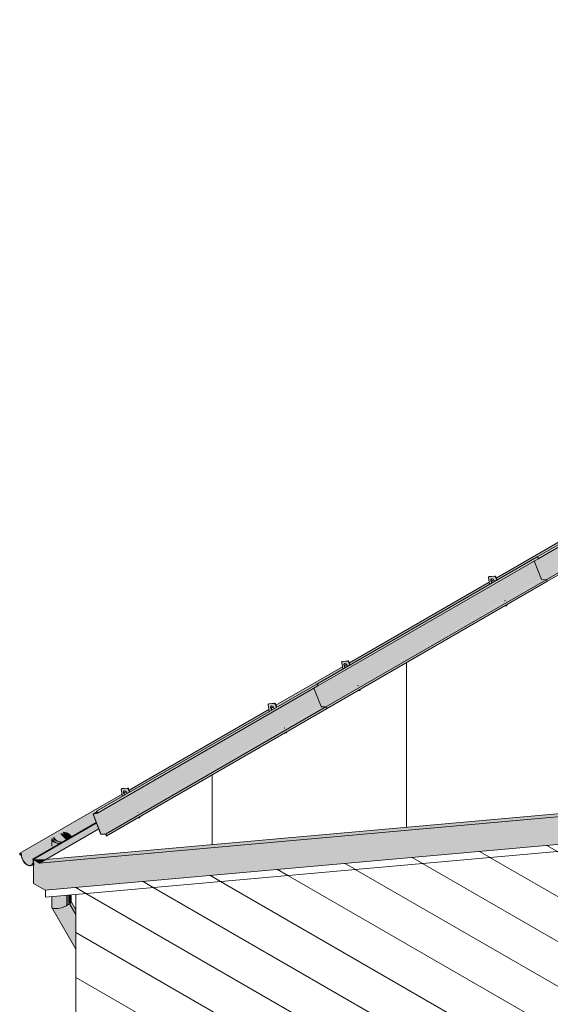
# Model space of a CAD drawing. Header units: centimetres. Extents: x 63249 to 70946, y -123 to 53714.
# Tile 24 of 58: x 69456 to 69763, y 53142 to 53711. Entities that reach past the tile are written whole.
import ezdxf

# ---------------------------------------------------------------- set-up
doc = ezdxf.new("R2010")
doc.units = ezdxf.units.CM
for name, color, linetype, lineweight in [('A-GENM', 7, 'Continuous', 5), ('A-ROOF', 7, 'Continuous', 5), ('A-ROOF-OTLN', 7, 'Continuous', 5), ('A-ROOF-PATT', 7, 'Continuous', 5), ('A-WALL', 7, 'Continuous', 5), ('A-WALL-PATT', 7, 'Continuous', 5), ('P-PIPE', 7, 'Continuous', 5)]:
    doc.layers.add(name, color=color, linetype=linetype, lineweight=lineweight)

# ---------------------------------------------------------------- blocks, each defined once
blk = doc.blocks.new('ARu Rura spustowa okrągła ___FK_04_0 - Na ziemię _φ10_-9220802-_3D_ Kopia 1 Kopia 1')
at = {"layer": 'P-PIPE', "true_color": 0x383e42}
h = blk.add_hatch(color=250, dxfattribs=at)
h.paths.add_polyline_path([(-2094.64, 53235.85), (-2094.6, 53235.96), (-2096.42, 53236.21), (-2097.08, 53236.4), (-2098.07, 53236.88), (-2098.86, 53237.58), (-2099.17, 53238.01), (-2099.36, 53238.51), (-2099.45, 53238.39), (-2099.36, 53237.98), (-2098.86, 53237.28), (-2097.93, 53236.62), (-2096.54, 53236.11), (-2095.77, 53235.94), (-2094.73, 53235.86)])
h.paths.add_polyline_path([(-2089.74, 53238.68), (-2089.56, 53238.87), (-2089.73, 53239.52), (-2090.37, 53240.3), (-2091.14, 53240.83), (-2092.31, 53241.29), (-2093.93, 53241.57), (-2093.29, 53241.41), (-2092.03, 53241.08), (-2091, 53240.58), (-2090.16, 53239.82), (-2089.89, 53239.45), (-2089.73, 53238.73)])
for points in [[(-2090.82, 53238.06), (-2089.74, 53238.77), (-2089.92, 53239.48), (-2090.45, 53240.17), (-2091.32, 53240.77), (-2092.46, 53241.21), (-2093.29, 53241.41), (-2094.19, 53241.39), (-2093.6, 53240.51), (-2092.86, 53240.25), (-2091.92, 53239.73), (-2091.25, 53239.09), (-2090.93, 53238.56), (-2090.83, 53238.11)], [(-2091, 53199.82), (-2089.86, 53200.72), (-2089.62, 53201.12), (-2089.53, 53201.7), (-2089.53, 53205.49), (-2091, 53205.36), (-2091, 53200.2)], [(-2086.82, 53192.59), (-2086.82, 53196.77), (-2089.54, 53201.33), (-2089.86, 53200.72), (-2090.47, 53200.18), (-2090.96, 53199.76), (-2086.96, 53192.83)], [(-2086.82, 53191.86), (-2086.82, 53192.59), (-2091, 53199.82), (-2091.3, 53199.62), (-2087.38, 53192.83)], [(-2089.45, 52976.57), (-2089.52, 52977.14), (-2089.37, 52978.62), (-2089.07, 52979.69), (-2088.51, 52980.82), (-2087.76, 52981.77), (-2086.82, 52982.49), (-2086.89, 52983.15), (-2086.99, 52983.17), (-2087.86, 52982.49), (-2088.61, 52981.54), (-2089.18, 52980.41), (-2089.52, 52979.15), (-2089.62, 52977.86), (-2089.47, 52976.62)], [(-2086.82, 52983.13), (-2086.89, 52983.21), (-2086.89, 52983.15)]]:
    blk.add_hatch(color=250, dxfattribs=at).paths.add_polyline_path(points)
h = blk.add_hatch(color=250, dxfattribs=at)
h.paths.add_polyline_path([(-2091.32, 53199.66), (-2091, 53199.82), (-2091, 53205.36), (-2091.5, 53205.31), (-2091.45, 53199.69)])
h.paths.add_polyline_path([(-2095.83, 53235.17), (-2094.78, 53235.86), (-2096.54, 53236.11), (-2097.08, 53236.25), (-2098.07, 53236.69), (-2098.98, 53237.45), (-2099.36, 53237.98), (-2099.44, 53237.98), (-2099.22, 53236.23), (-2099.15, 53235.96), (-2097.72, 53235.43), (-2097, 53235.26), (-2095.92, 53235.18)])
at = {"layer": 'P-PIPE'}
for p, q in [((-2099.53, 53238.73), (-2099.53, 53236.24)), ((-2086.82, 53196.81), (-2089.6, 53201.64)), ((-2089.53, 53201.37), (-2089.53, 53205.49)), ((-2091.38, 53199.61), (-2091, 53199.82)), ((-2086.99, 52983.17), (-2086.82, 52983.26))]:
    blk.add_line(p, q, dxfattribs=at)
for points in [[(-2094.22, 53241.49, 0), (-2093.29, 53241.41, 0), (-2092.13, 53241.13, 0), (-2091.14, 53240.69, 0), (-2090.37, 53240.11, 0), (-2089.89, 53239.45, 0), (-2089.73, 53238.73, 0)], [(-2089.53, 53238.79, 0), (-2089.7, 53239.48, 0), (-2090.2, 53240.17, 0), (-2091, 53240.77, 0), (-2092.03, 53241.23, 0), (-2093.24, 53241.52, 0), (-2094.04, 53241.6, 0)], [(-2099.52, 53238.55, 0), (-2099.36, 53237.98, 0), (-2098.86, 53237.28, 0), (-2098.07, 53236.69, 0), (-2097.03, 53236.23, 0), (-2095.83, 53235.94, 0), (-2094.65, 53235.84, 0)], [(-2094.53, 53235.96, 0), (-2095.77, 53236.05, 0), (-2096.93, 53236.33, 0), (-2097.93, 53236.77, 0), (-2098.69, 53237.34, 0), (-2099.17, 53238.01, 0), (-2099.32, 53238.55, 0)], [(-2091, 53199.82, 0), (-2090.2, 53200.36, 0), (-2089.7, 53200.89, 0), (-2089.53, 53201.37, 0)], [(-2089.47, 52976.62, 0), (-2089.62, 52977.86, 0), (-2089.52, 52979.15, 0), (-2089.18, 52980.41, 0), (-2088.61, 52981.54, 0), (-2087.86, 52982.49, 0), (-2086.99, 52983.17, 0)]]:
    blk.add_polyline3d(points, dxfattribs=at)
blk = doc.blocks.new('Construction_Roof-Accessories_Lindab_KOTEGL - Construction_Roof-Accessories_Lindab_KOTEGL-9237828-_3D_ Kopia 1 Kopia 1')
at = {"layer": 'A-GENM', "true_color": 0x383e42}
h = blk.add_hatch(color=250, dxfattribs=at)
h.paths.add_polyline_path([(-1839.02, 53372.35), (-1838, 53372.44), (-1838.26, 53372.79), (-1838.87, 53372.44)])
h.paths.add_polyline_path([(-1847.8, 53384.78), (-1846.41, 53385.71), (-1846.85, 53386.31), (-1847.07, 53386.94), (-1847.06, 53387.56), (-1846.82, 53387.92), (-1846.35, 53387.99), (-1845.81, 53387.69), (-1845.25, 53386.97), (-1844.91, 53386.45), (-1843.75, 53387.24), (-1844.45, 53389.04), (-1844.98, 53389.47), (-1848.17, 53389.18), (-1848.41, 53388.72), (-1847.8, 53384.79)])
h = blk.add_hatch(color=250, dxfattribs=at)
h.paths.add_polyline_path([(-1838, 53372.44), (-1837.79, 53372.56), (-1837.95, 53372.97), (-1838.16, 53372.85)])
h.paths.add_polyline_path([(-1843.71, 53387.15), (-1843.53, 53387.36), (-1844.23, 53389.17), (-1844.45, 53389.04), (-1843.71, 53387.15)])
blk.add_hatch(color=250, dxfattribs=at).paths.add_polyline_path([(-1846.33, 53385.63), (-1846.2, 53385.83), (-1846.63, 53386.43), (-1846.87, 53387.13), (-1846.98, 53387.56), (-1847.08, 53387.51), (-1847.06, 53386.86), (-1846.67, 53386.01), (-1846.34, 53385.64)])
at = {"layer": 'A-GENM', "color": 250, "true_color": 0x2a2a2a}
for p, q in [((-1848.41, 53388.72), (-1847.8, 53384.78)), ((-1848.06, 53389.27), (-1848.27, 53389.15)), ((-1844.93, 53389.47), (-1848.17, 53389.18)), ((-1847.96, 53389.3), (-1844.72, 53389.59)), ((-1843.71, 53387.15), (-1844.45, 53389.04)), ((-1844.23, 53389.17), (-1843.5, 53387.27)), ((-1839.08, 53375.21), (-1839.13, 53375.35)), ((-1839.02, 53372.35), (-1838, 53372.44)), ((-1838.92, 53375.47), (-1838.87, 53375.34)), ((-1838, 53372.44), (-1838.16, 53372.85)), ((-1838, 53372.44), (-1837.79, 53372.56)), ((-1837.95, 53372.97), (-1837.79, 53372.56))]:
    blk.add_line(p, q, dxfattribs=at)
for points in [[(-1848.17, 53389.18, 0), (-1848.27, 53389.15, 0), (-1848.34, 53389.09, 0), (-1848.39, 53388.99, 0), (-1848.41, 53388.86, 0), (-1848.41, 53388.72, 0)], [(-1846.34, 53385.63, 0), (-1846.54, 53385.84, 0), (-1846.77, 53386.16, 0), (-1846.94, 53386.51, 0), (-1847.06, 53386.86, 0), (-1847.1, 53387.21, 0), (-1847.08, 53387.51, 0), (-1846.98, 53387.75, 0), (-1846.82, 53387.92, 0), (-1846.61, 53388, 0)], [(-1846.77, 53387.87, 0), (-1846.87, 53387.63, 0), (-1846.89, 53387.33, 0), (-1846.85, 53386.99, 0), (-1846.73, 53386.63, 0), (-1846.56, 53386.28, 0), (-1846.33, 53385.96, 0), (-1846.12, 53385.75, 0)], [(-1846.61, 53388, 0), (-1846.35, 53387.99, 0), (-1846.08, 53387.88, 0), (-1845.81, 53387.69, 0), (-1845.55, 53387.43, 0), (-1845.32, 53387.11, 0), (-1845.14, 53386.76, 0), (-1845.03, 53386.41, 0)], [(-1844.45, 53389.04, 0), (-1844.5, 53389.16, 0), (-1844.58, 53389.27, 0), (-1844.66, 53389.36, 0), (-1844.75, 53389.42, 0), (-1844.84, 53389.46, 0), (-1844.93, 53389.47, 0)], [(-1844.72, 53389.59, 0), (-1844.63, 53389.58, 0), (-1844.54, 53389.55, 0), (-1844.45, 53389.48, 0), (-1844.36, 53389.39, 0), (-1844.29, 53389.28, 0), (-1844.23, 53389.17, 0)]]:
    blk.add_polyline3d(points, dxfattribs=at)
blk = doc.blocks.new('Construction_Roof-Accessories_Lindab_KOTEGL - Construction_Roof-Accessories_Lindab_KOTEGL-V25-_3D_ Kopia 1 Kopia 1')
at = {"layer": 'A-GENM', "true_color": 0x383e42}
h = blk.add_hatch(color=250, dxfattribs=at)
h.paths.add_polyline_path([(-1923.88, 53323.36), (-1922.86, 53323.45), (-1923.11, 53323.8), (-1923.72, 53323.45)])
h.paths.add_polyline_path([(-1932.66, 53335.79), (-1931.27, 53336.73), (-1931.7, 53337.32), (-1931.92, 53337.96), (-1931.91, 53338.57), (-1931.67, 53338.93), (-1931.21, 53339), (-1930.66, 53338.7), (-1930.11, 53338), (-1929.77, 53337.46), (-1928.61, 53338.27), (-1929.43, 53340.17), (-1929.78, 53340.48), (-1933.03, 53340.17), (-1933.26, 53339.73), (-1932.66, 53335.8)])
blk.add_hatch(color=250, dxfattribs=at).paths.add_polyline_path([(-1931.19, 53336.64), (-1931.06, 53336.85), (-1931.49, 53337.44), (-1931.7, 53338), (-1931.83, 53338.57), (-1931.93, 53338.52), (-1931.91, 53337.87), (-1931.52, 53337.02), (-1931.19, 53336.65)])
h = blk.add_hatch(color=250, dxfattribs=at)
h.paths.add_polyline_path([(-1922.86, 53323.45), (-1922.65, 53323.58), (-1922.8, 53323.98), (-1923.02, 53323.86)])
h.paths.add_polyline_path([(-1928.56, 53338.16), (-1928.39, 53338.39), (-1929.1, 53340.17), (-1929.3, 53340.05), (-1928.57, 53338.16)])
at = {"layer": 'A-GENM', "color": 250, "true_color": 0x2a2a2a}
for p, q in [((-1933.26, 53339.73), (-1932.66, 53335.79)), ((-1932.91, 53340.28), (-1933.12, 53340.16)), ((-1929.78, 53340.48), (-1933.02, 53340.19)), ((-1932.81, 53340.31), (-1929.57, 53340.6)), ((-1928.56, 53338.16), (-1929.3, 53340.05)), ((-1929.09, 53340.18), (-1928.35, 53338.28)), ((-1923.93, 53326.22), (-1923.98, 53326.36)), ((-1923.77, 53326.48), (-1923.72, 53326.35)), ((-1923.88, 53323.36), (-1922.86, 53323.45)), ((-1922.86, 53323.45), (-1923.02, 53323.86)), ((-1922.86, 53323.45), (-1922.65, 53323.58)), ((-1922.8, 53323.98), (-1922.65, 53323.58))]:
    blk.add_line(p, q, dxfattribs=at)
for points in [[(-1933.02, 53340.19, 0), (-1933.12, 53340.16, 0), (-1933.19, 53340.1, 0), (-1933.25, 53340, 0), (-1933.27, 53339.87, 0), (-1933.26, 53339.73, 0)], [(-1931.19, 53336.64, 0), (-1931.4, 53336.85, 0), (-1931.62, 53337.17, 0), (-1931.8, 53337.52, 0), (-1931.91, 53337.87, 0), (-1931.96, 53338.22, 0), (-1931.93, 53338.52, 0), (-1931.83, 53338.76, 0), (-1931.67, 53338.93, 0), (-1931.46, 53339.01, 0)], [(-1931.62, 53338.88, 0), (-1931.72, 53338.64, 0), (-1931.75, 53338.34, 0), (-1931.7, 53338, 0), (-1931.59, 53337.64, 0), (-1931.41, 53337.29, 0), (-1931.18, 53336.98, 0), (-1930.98, 53336.76, 0)], [(-1931.46, 53339.01, 0), (-1931.21, 53339, 0), (-1930.93, 53338.89, 0), (-1930.66, 53338.7, 0), (-1930.4, 53338.44, 0), (-1930.17, 53338.12, 0), (-1930, 53337.77, 0), (-1929.88, 53337.42, 0)], [(-1929.3, 53340.05, 0), (-1929.35, 53340.17, 0), (-1929.43, 53340.28, 0), (-1929.51, 53340.37, 0), (-1929.6, 53340.43, 0), (-1929.7, 53340.47, 0), (-1929.78, 53340.48, 0)], [(-1929.57, 53340.6, 0), (-1929.48, 53340.6, 0), (-1929.39, 53340.56, 0), (-1929.3, 53340.49, 0), (-1929.22, 53340.4, 0), (-1929.14, 53340.29, 0), (-1929.09, 53340.18, 0)]]:
    blk.add_polyline3d(points, dxfattribs=at)
blk = doc.blocks.new('Construction_Roof-Accessories_Lindab_SNO_KOTEGL - Construction_Roof-Accessories_Lindab_SNO-9237829-_3D_ Kopia 1 Kopia 1')
at = {"layer": 'A-GENM', "true_color": 0x383e42}
for points in [[(-1947.13, 53326.74), (-1819.93, 53400.3), (-1820.31, 53400.66), (-1947.59, 53327.17), (-1947.19, 53326.8)], [(-1946.99, 53326.11), (-1819.64, 53399.79), (-1819.78, 53400.15), (-1819.85, 53400.23), (-1947, 53326.58), (-1946.93, 53326.21), (-1946.96, 53326.15)], [(-1945.13, 53314.14), (-1817.86, 53387.63), (-1821.99, 53398.28), (-1949.27, 53324.8), (-1945.38, 53314.76)], [(-1945.03, 53314.05), (-1817.84, 53387.6), (-1817.94, 53387.58), (-1945.12, 53314.12), (-1945.05, 53314.05)], [(-1942.35, 53313.98), (-1815.07, 53387.47), (-1817.86, 53387.47), (-1945.03, 53314.05), (-1942.59, 53313.99)], [(-1941.93, 53313.36), (-1814.66, 53386.98), (-1814.79, 53387.29), (-1815.1, 53387.45), (-1942.21, 53313.93), (-1941.97, 53313.62), (-1941.93, 53313.44)], [(-1942.04, 53312.88), (-1814.76, 53386.36), (-1814.66, 53386.84), (-1941.94, 53313.34), (-1942.01, 53313)]]:
    blk.add_hatch(color=250, dxfattribs=at).paths.add_polyline_path(points)
at = {"layer": 'A-GENM', "color": 250, "true_color": 0x2a2a2a}
for p, q in [((-1947.59, 53327.17), (-1820.31, 53400.66)), ((-1947.01, 53326.1), (-1819.73, 53399.59)), ((-1820.31, 53400.66), (-1819.85, 53400.23)), ((-1822, 53398.3), (-1817.86, 53387.63)), ((-1942.35, 53313.98), (-1815.07, 53387.47)), ((-1942.04, 53312.88), (-1814.76, 53386.36)), ((-1817.75, 53387.53), (-1815.11, 53387.47)), ((-1814.66, 53386.84), (-1814.76, 53386.36)), ((-1947.13, 53326.74), (-1947.59, 53327.17)), ((-1945.13, 53314.14), (-1949.28, 53324.82)), ((-1942.35, 53313.98), (-1945.03, 53314.05)), ((-1942.04, 53312.88), (-1941.93, 53313.36))]:
    blk.add_line(p, q, dxfattribs=at)
for points in [[(-1819.85, 53400.23, 0), (-1819.78, 53400.15, 0), (-1819.72, 53400.07, 0), (-1819.68, 53399.97, 0), (-1819.65, 53399.88, 0), (-1819.64, 53399.79, 0), (-1819.65, 53399.71, 0), (-1819.67, 53399.64, 0), (-1819.71, 53399.6, 0), (-1819.73, 53399.59, 0)], [(-1817.86, 53387.63, 0), (-1817.84, 53387.6, 0), (-1817.83, 53387.58, 0), (-1817.81, 53387.56, 0), (-1817.79, 53387.54, 0), (-1817.77, 53387.53, 0), (-1817.75, 53387.53, 0)], [(-1815.07, 53387.47, 0), (-1815, 53387.45, 0), (-1814.93, 53387.42, 0), (-1814.86, 53387.36, 0), (-1814.79, 53387.29, 0), (-1814.73, 53387.2, 0), (-1814.69, 53387.11, 0), (-1814.66, 53387.01, 0), (-1814.65, 53386.92, 0), (-1814.66, 53386.84, 0)], [(-1947.01, 53326.1, 0), (-1946.99, 53326.11, 0), (-1946.95, 53326.16, 0), (-1946.93, 53326.22, 0), (-1946.92, 53326.3, 0), (-1946.93, 53326.39, 0), (-1946.96, 53326.49, 0), (-1947, 53326.58, 0), (-1947.06, 53326.67, 0), (-1947.13, 53326.74, 0)], [(-1945.03, 53314.05, 0), (-1945.05, 53314.05, 0), (-1945.07, 53314.06, 0), (-1945.09, 53314.07, 0), (-1945.11, 53314.09, 0), (-1945.12, 53314.12, 0), (-1945.13, 53314.14, 0)], [(-1941.93, 53313.36, 0), (-1941.93, 53313.44, 0), (-1941.94, 53313.53, 0), (-1941.97, 53313.62, 0), (-1942.01, 53313.72, 0), (-1942.07, 53313.8, 0), (-1942.14, 53313.88, 0), (-1942.21, 53313.93, 0), (-1942.28, 53313.97, 0), (-1942.35, 53313.98, 0)]]:
    blk.add_polyline3d(points, dxfattribs=at)
blk = doc.blocks.new('Construction_Roof-Accessories_Lindab_SNO_KOTEGL - Construction_Roof-Accessories_Lindab_SNO-V28-_3D_ Kopia 1 Kopia 1')
at = {"layer": 'A-GENM', "true_color": 0x383e42}
for points in [[(-1819.86, 53400.24), (-1692.66, 53473.75), (-1693.07, 53474.14), (-1820.31, 53400.66), (-1819.87, 53400.24)], [(-1819.67, 53399.64), (-1692.41, 53473.27), (-1692.57, 53473.66), (-1692.61, 53473.71), (-1819.73, 53400.08), (-1819.64, 53399.78), (-1819.67, 53399.64)], [(-1817.86, 53387.65), (-1690.62, 53461.11), (-1694.76, 53471.76), (-1821.99, 53398.28), (-1817.87, 53387.68)], [(-1817.78, 53387.54), (-1690.61, 53461.08), (-1690.71, 53461.06), (-1817.85, 53387.62), (-1817.78, 53387.54)], [(-1815.11, 53387.47), (-1688.02, 53460.95), (-1690.62, 53460.95), (-1817.75, 53387.53)], [(-1814.65, 53386.87), (-1687.43, 53460.49), (-1687.65, 53460.86), (-1687.86, 53460.93), (-1814.95, 53387.43), (-1814.73, 53387.2), (-1814.65, 53386.92)], [(-1814.75, 53386.39), (-1687.53, 53459.84), (-1687.48, 53460.29), (-1814.66, 53386.82), (-1814.73, 53386.48)]]:
    blk.add_hatch(color=250, dxfattribs=at).paths.add_polyline_path(points)
at = {"layer": 'A-GENM', "color": 250, "true_color": 0x2a2a2a}
for p, q in [((-1820.35, 53400.65), (-1693.07, 53474.14)), ((-1693.07, 53474.14), (-1692.61, 53473.71)), ((-1819.77, 53399.58), (-1692.49, 53473.07)), ((-1694.76, 53471.78), (-1690.62, 53461.11)), ((-1815.11, 53387.47), (-1687.84, 53460.95)), ((-1814.75, 53386.39), (-1687.53, 53459.84)), ((-1690.52, 53461.01), (-1687.84, 53460.95)), ((-1687.42, 53460.32), (-1687.53, 53459.84))]:
    blk.add_line(p, q, dxfattribs=at)
for points in [[(-1692.61, 53473.71, 0), (-1692.55, 53473.63, 0), (-1692.49, 53473.55, 0), (-1692.45, 53473.45, 0), (-1692.42, 53473.36, 0), (-1692.41, 53473.27, 0), (-1692.41, 53473.19, 0), (-1692.44, 53473.12, 0), (-1692.48, 53473.08, 0), (-1692.49, 53473.07, 0)], [(-1690.62, 53461.11, 0), (-1690.61, 53461.08, 0), (-1690.59, 53461.06, 0), (-1690.58, 53461.04, 0), (-1690.56, 53461.02, 0), (-1690.54, 53461.01, 0), (-1690.52, 53461.01, 0)], [(-1687.84, 53460.95, 0), (-1687.77, 53460.93, 0), (-1687.7, 53460.9, 0), (-1687.62, 53460.84, 0), (-1687.56, 53460.77, 0), (-1687.5, 53460.68, 0), (-1687.46, 53460.59, 0), (-1687.43, 53460.49, 0), (-1687.42, 53460.4, 0), (-1687.42, 53460.32, 0)]]:
    blk.add_polyline3d(points, dxfattribs=at)
blk = doc.blocks.new('Construction_Roof-Accessories_Lindab_SNO_KOTEGL - Construction_Roof-Accessories_Lindab_SNO-V35-_3D_ Kopia 1 Kopia 1')
at = {"layer": 'A-GENM', "true_color": 0x383e42}
for points in [[(-2074.41, 53253.26), (-1947.19, 53326.8), (-1947.59, 53327.17), (-2074.86, 53253.69), (-2074.47, 53253.32)], [(-2074.27, 53252.63), (-1946.92, 53326.3), (-1947.06, 53326.67), (-1947.13, 53326.74), (-2074.34, 53253.18), (-2074.2, 53252.81), (-2074.24, 53252.67)], [(-2072.41, 53240.66), (-1945.13, 53314.14), (-1949.27, 53324.8), (-2074.21, 53252.75), (-2074.27, 53252.77), (-2075.03, 53252.45), (-2076.8, 53251.97), (-2073.55, 53243.59)], [(-2072.31, 53240.56), (-1945.12, 53314.12), (-1945.22, 53314.09), (-2072.4, 53240.63), (-2072.33, 53240.56)], [(-2069.63, 53240.5), (-1942.35, 53313.98), (-1945.13, 53313.98), (-2072.31, 53240.56)], [(-2069.21, 53239.87), (-1941.93, 53313.49), (-1942.07, 53313.8), (-1942.37, 53313.97), (-2069.49, 53240.45), (-2069.25, 53240.14), (-2069.21, 53239.95)], [(-2069.32, 53239.39), (-1942.04, 53312.88), (-1941.93, 53313.36), (-2069.21, 53239.87)], [(-2076.85, 53252.18), (-2075.92, 53252.71), (-2076.82, 53252.2)], [(-2076.82, 53252.19), (-2074.2, 53252.82), (-2074.34, 53253.18), (-2074.62, 53253.46), (-2076.8, 53252.2)], [(-2069.59, 53240.39), (-2069.63, 53240.5), (-2069.69, 53240.39)]]:
    blk.add_hatch(color=250, dxfattribs=at).paths.add_polyline_path(points)
at = {"layer": 'A-GENM', "color": 250, "true_color": 0x2a2a2a}
for p, q in [((-2074.86, 53253.69), (-1947.59, 53327.17)), ((-2074.29, 53252.62), (-1947.01, 53326.1)), ((-1947.59, 53327.17), (-1947.13, 53326.74)), ((-1949.28, 53324.82), (-1945.13, 53314.14)), ((-2069.63, 53240.5), (-1942.35, 53313.98)), ((-1945.03, 53314.05), (-1942.35, 53313.98)), ((-2069.32, 53239.39), (-1942.04, 53312.88)), ((-1941.93, 53313.36), (-1942.04, 53312.88)), ((-2076.87, 53251.95), (-2072.49, 53240.66)), ((-2074.63, 53253.46), (-2076.85, 53252.18)), ((-2074.37, 53252.71), (-2076.82, 53252.19)), ((-2072.41, 53240.66), (-2076.8, 53251.97)), ((-2076.78, 53252.08), (-2074.33, 53252.6)), ((-2074.86, 53253.69), (-2074.89, 53253.61)), ((-2074.89, 53253.61), (-2074.43, 53253.18)), ((-2074.41, 53253.26), (-2074.86, 53253.69)), ((-2074.37, 53252.71), (-2074.2, 53252.81)), ((-2069.63, 53240.5), (-2072.31, 53240.56)), ((-2072.26, 53240.45), (-2069.59, 53240.39)), ((-2069.3, 53239.94), (-2069.4, 53239.46)), ((-2069.4, 53239.46), (-2069.32, 53239.39)), ((-2069.32, 53239.39), (-2069.21, 53239.87))]:
    blk.add_line(p, q, dxfattribs=at)
for points in [[(-1947.13, 53326.74, 0), (-1947.06, 53326.67, 0), (-1947, 53326.58, 0), (-1946.96, 53326.49, 0), (-1946.93, 53326.39, 0), (-1946.92, 53326.3, 0), (-1946.93, 53326.22, 0), (-1946.95, 53326.16, 0), (-1946.99, 53326.11, 0), (-1947.01, 53326.1, 0)], [(-1945.13, 53314.14, 0), (-1945.12, 53314.12, 0), (-1945.11, 53314.09, 0), (-1945.09, 53314.07, 0), (-1945.07, 53314.06, 0), (-1945.05, 53314.05, 0), (-1945.03, 53314.05, 0)], [(-1942.35, 53313.98, 0), (-1942.28, 53313.97, 0), (-1942.21, 53313.93, 0), (-1942.14, 53313.88, 0), (-1942.07, 53313.8, 0), (-1942.01, 53313.72, 0), (-1941.97, 53313.62, 0), (-1941.94, 53313.53, 0), (-1941.93, 53313.44, 0), (-1941.93, 53313.36, 0)], [(-2076.82, 53252.19, 0), (-2076.85, 53252.18, 0), (-2076.88, 53252.15, 0), (-2076.89, 53252.11, 0), (-2076.9, 53252.06, 0), (-2076.89, 53252.01, 0), (-2076.87, 53251.95, 0)], [(-2076.8, 53251.97, 0), (-2076.81, 53252, 0), (-2076.81, 53252.02, 0), (-2076.81, 53252.04, 0), (-2076.81, 53252.06, 0), (-2076.79, 53252.08, 0), (-2076.79, 53252.08, 0)], [(-2074.43, 53253.18, 0), (-2074.38, 53253.13, 0), (-2074.34, 53253.06, 0), (-2074.31, 53253, 0), (-2074.29, 53252.93, 0), (-2074.28, 53252.87, 0), (-2074.29, 53252.81, 0), (-2074.31, 53252.76, 0), (-2074.34, 53252.73, 0), (-2074.35, 53252.72, 0)], [(-2074.33, 53252.6, 0), (-2074.27, 53252.63, 0), (-2074.23, 53252.67, 0), (-2074.21, 53252.74, 0), (-2074.2, 53252.82, 0), (-2074.21, 53252.91, 0), (-2074.24, 53253, 0), (-2074.28, 53253.1, 0), (-2074.34, 53253.18, 0), (-2074.41, 53253.26, 0)], [(-2072.49, 53240.66, 0), (-2072.47, 53240.61, 0), (-2072.43, 53240.56, 0), (-2072.39, 53240.51, 0), (-2072.35, 53240.48, 0), (-2072.31, 53240.46, 0)], [(-2072.31, 53240.56, 0), (-2072.33, 53240.56, 0), (-2072.35, 53240.57, 0), (-2072.37, 53240.59, 0), (-2072.39, 53240.61, 0), (-2072.4, 53240.63, 0), (-2072.41, 53240.66, 0)], [(-2069.21, 53239.87, 0), (-2069.21, 53239.95, 0), (-2069.22, 53240.04, 0), (-2069.25, 53240.14, 0), (-2069.29, 53240.23, 0), (-2069.35, 53240.32, 0), (-2069.42, 53240.39, 0), (-2069.49, 53240.45, 0), (-2069.56, 53240.48, 0), (-2069.63, 53240.5, 0)], [(-2069.59, 53240.39, 0), (-2069.54, 53240.38, 0), (-2069.49, 53240.35, 0), (-2069.44, 53240.31, 0), (-2069.39, 53240.26, 0), (-2069.35, 53240.2, 0), (-2069.32, 53240.13, 0), (-2069.3, 53240.06, 0), (-2069.29, 53240, 0), (-2069.3, 53239.94, 0)]]:
    blk.add_polyline3d(points, dxfattribs=at)
blk = doc.blocks.new('ARu Rura spustowa okrągła ___FK_04_0 - Na ziemię _φ10_-9220853-_3D_ Kopia 1 Kopia 1')
at = {"layer": 'P-PIPE', "true_color": 0x383e42}
h = blk.add_hatch(color=250, dxfattribs=at)
h.paths.add_polyline_path([(-2096, 53235.07), (-2095.96, 53235.18), (-2097.72, 53235.43), (-2098.29, 53235.58), (-2099.52, 53236.23), (-2100.12, 53236.79), (-2100.42, 53237.22), (-2100.62, 53237.78), (-2100.72, 53237.66), (-2100.62, 53237.19), (-2100.12, 53236.49), (-2098.86, 53235.69), (-2097.88, 53235.34), (-2097, 53235.14), (-2096.09, 53235.07)])
h.paths.add_polyline_path([(-2090.99, 53237.96), (-2090.83, 53238.14), (-2091.1, 53238.88), (-2091.63, 53239.51), (-2092.39, 53240.04), (-2093.7, 53240.54), (-2094.55, 53240.73), (-2094.55, 53240.61), (-2092.86, 53240.1), (-2092.09, 53239.67), (-2091.43, 53239.05), (-2091.09, 53238.39), (-2091, 53238.01)])
for points in [[(-2092.44, 53237.12), (-2091.01, 53238.04), (-2091.17, 53238.68), (-2091.71, 53239.38), (-2092.86, 53240.1), (-2093.8, 53240.44), (-2094.55, 53240.61), (-2095.55, 53240.61), (-2095.01, 53239.7), (-2092.48, 53237.15)], [(-2092.25, 53199.17), (-2091.5, 53199.82), (-2091.5, 53205.31), (-2092.25, 53205.24), (-2092.25, 53199.22)], [(-2086.82, 53174.03), (-2086.82, 53189.77), (-2092.25, 53199.17), (-2093.29, 53198.66), (-2095.79, 53197.83), (-2098.29, 53197.46), (-2099.69, 53197.56), (-2100.42, 53197.82), (-2100.59, 53197.88), (-2088.87, 53177.59)], [(-2086.82, 53189.77), (-2086.82, 53191.86), (-2091.46, 53199.69), (-2091.5, 53199.69), (-2092.25, 53199.17), (-2088.59, 53192.83)], [(-2083.99, 52972.44), (-2083.99, 52973.86), (-2086.82, 52975.52), (-2086.89, 52982.45), (-2088.04, 52981.42), (-2088.74, 52980.37), (-2089.23, 52979.12), (-2089.47, 52977.81), (-2089.45, 52976.57), (-2089.22, 52975.49), (-2088.86, 52974.64), (-2088.37, 52973.92), (-2087.58, 52973.31), (-2085.73, 52972.81), (-2084.82, 52972.62)]]:
    blk.add_hatch(color=250, dxfattribs=at).paths.add_polyline_path(points)
h = blk.add_hatch(color=250, dxfattribs=at)
h.paths.add_polyline_path([(-2098.29, 53197.46), (-2096.64, 53197.67), (-2094.49, 53198.2), (-2092.25, 53199.17), (-2092.25, 53205.24), (-2100.79, 53204.48), (-2100.69, 53198.1), (-2100.58, 53197.91), (-2100.12, 53197.64), (-2098.72, 53197.47), (-2098.38, 53197.46)])
h.paths.add_polyline_path([(-2099.36, 53233.13), (-2096.14, 53235.08), (-2097.08, 53235.15), (-2098.29, 53235.44), (-2099.69, 53236.17), (-2100.27, 53236.7), (-2100.62, 53237.19), (-2100.71, 53237.19), (-2100.6, 53235.85), (-2100.06, 53234.11), (-2099.4, 53233.17)])
at = {"layer": 'P-PIPE'}
for p, q in [((-2100.79, 53237.94), (-2100.79, 53233.47)), ((-2100.79, 53204.48), (-2100.79, 53198.33)), ((-2086.82, 53193.99), (-2090.86, 53200.99)), ((-2090.79, 53200.72), (-2090.79, 53205.37)), ((-2100.72, 53198.06), (-2086.82, 53173.99)), ((-2092.25, 53199.17), (-2091.57, 53199.62)), ((-2086.89, 52973.06), (-2083.99, 52972.43))]:
    blk.add_line(p, q, dxfattribs=at)
for points in [[(-2095.58, 53240.71, 0), (-2094.55, 53240.61, 0), (-2093.39, 53240.34, 0), (-2092.39, 53239.9, 0), (-2091.63, 53239.32, 0), (-2091.15, 53238.65, 0), (-2090.99, 53237.96, 0)], [(-2090.79, 53238.06, 0), (-2090.96, 53238.68, 0), (-2091.46, 53239.38, 0), (-2092.25, 53239.98, 0), (-2093.29, 53240.44, 0), (-2094.49, 53240.73, 0), (-2095.4, 53240.82, 0)], [(-2100.77, 53237.71, 0), (-2100.62, 53237.19, 0), (-2100.12, 53236.49, 0), (-2099.32, 53235.9, 0), (-2098.29, 53235.44, 0), (-2097.08, 53235.15, 0), (-2096, 53235.05, 0)], [(-2095.83, 53235.17, 0), (-2097.03, 53235.26, 0), (-2098.19, 53235.54, 0), (-2099.18, 53235.98, 0), (-2099.95, 53236.55, 0), (-2100.42, 53237.22, 0), (-2100.58, 53237.82, 0)], [(-2100.79, 53198.33, 0), (-2100.62, 53197.93, 0), (-2100.12, 53197.64, 0), (-2099.32, 53197.48, 0), (-2098.29, 53197.46, 0), (-2097.08, 53197.58, 0), (-2095.79, 53197.83, 0), (-2094.49, 53198.2, 0), (-2093.29, 53198.66, 0), (-2092.25, 53199.17, 0)], [(-2086.68, 52973.02, 0), (-2087.58, 52973.31, 0), (-2088.37, 52973.92, 0), (-2088.97, 52974.81, 0), (-2089.37, 52975.9, 0), (-2089.52, 52977.14, 0), (-2089.42, 52978.43, 0), (-2089.08, 52979.69, 0), (-2088.51, 52980.82, 0), (-2087.76, 52981.77, 0), (-2086.89, 52982.45, 0)]]:
    blk.add_polyline3d(points, dxfattribs=at)

msp = doc.modelspace()

# ---------------------------------------------------------------- hatches: boundary and pattern name
at = {"layer": 'A-ROOF-OTLN', "true_color": 0x383e42}
h = msp.add_hatch(color=250, dxfattribs=at)
h.paths.add_polyline_path([(69457.36, 53228.63), (69515.7, 53262.32), (69515.51, 53263.57), (69456.74, 53229.54), (69457.12, 53229.27), (69457.35, 53228.78)])
h.paths.add_polyline_path([(69517.38, 53263.28), (69518.47, 53263.96), (69518.14, 53264.69), (69517.9, 53264.95), (69516.76, 53264.18), (69517.05, 53263.66), (69517.29, 53263.37)])
h.paths.add_polyline_path([(69520, 53264.8), (69600.55, 53311.31), (69600.36, 53312.56), (69519.61, 53265.82), (69519.96, 53264.93)])
h.paths.add_polyline_path([(69602.23, 53312.27), (69603.33, 53312.92), (69603, 53313.68), (69602.75, 53313.94), (69601.62, 53313.16), (69601.9, 53312.65), (69602.15, 53312.36)])
h.paths.add_polyline_path([(69604.86, 53313.79), (69642.96, 53335.92), (69642.79, 53337.06), (69604.46, 53314.8), (69604.81, 53313.9)])
h.paths.add_polyline_path([(69644.66, 53336.77), (69645.72, 53337.51), (69645.36, 53338.27), (69645.18, 53338.44), (69644.04, 53337.67), (69644.33, 53337.15), (69644.58, 53336.85)])
h.paths.add_polyline_path([(69647.28, 53338.28), (69727.82, 53384.89), (69727.64, 53386.05), (69646.88, 53339.32), (69647.24, 53338.39)])
h.paths.add_polyline_path([(69729.51, 53385.76), (69730.58, 53386.49), (69730.22, 53387.25), (69730.03, 53387.43), (69728.89, 53386.66), (69729.18, 53386.14), (69729.44, 53385.83)])
h.paths.add_polyline_path([(69732.14, 53387.27), (69770.2, 53409.35), (69770.02, 53410.52), (69731.74, 53388.31), (69732.1, 53387.36)])
h.paths.add_polyline_path([(69771.89, 53410.24), (69772.97, 53410.95), (69772.62, 53411.72), (69772.45, 53411.92), (69771.28, 53411.12), (69771.81, 53410.33), (69771.84, 53410.3)])
h.paths.add_polyline_path([(69774.52, 53411.76), (69855.06, 53458.33), (69854.88, 53459.51), (69774.12, 53412.78), (69774.49, 53411.83)])
h.paths.add_polyline_path([(69856.75, 53459.23), (69857.83, 53459.93), (69857.48, 53460.69), (69857.3, 53460.91), (69856.14, 53460.11), (69856.66, 53459.32), (69856.7, 53459.28)])
h.paths.add_polyline_path([(69859.37, 53460.75), (69897.53, 53482.84), (69897.34, 53484.03), (69858.98, 53461.77), (69859.35, 53460.8)])
h.paths.add_polyline_path([(69899.22, 53483.74), (69900.3, 53484.44), (69899.94, 53485.2), (69899.74, 53485.41), (69898.6, 53484.64), (69898.89, 53484.12), (69899.17, 53483.79)])
h.paths.add_polyline_path([(69901.84, 53485.25), (69982.38, 53531.81), (69982.2, 53533.02), (69901.44, 53486.29), (69901.82, 53485.31)])
h.paths.add_polyline_path([(69984.07, 53532.73), (69985.15, 53533.41), (69984.81, 53534.18), (69984.59, 53534.4), (69983.45, 53533.63), (69983.74, 53533.11), (69984.03, 53532.76)])
h.paths.add_polyline_path([(69986.69, 53534.24), (70024.93, 53556.37), (70024.74, 53557.58), (69986.29, 53535.28), (69986.68, 53534.29)])
h.paths.add_polyline_path([(70026.62, 53557.29), (70027.7, 53557.97), (70027.36, 53558.74), (70027.14, 53558.96), (70026, 53558.2), (70026.29, 53557.67), (70026.58, 53557.32)])
h.paths.add_polyline_path([(70029.24, 53558.81), (70109.79, 53605.34), (70109.6, 53606.57), (70028.84, 53559.84), (70029.23, 53558.85)])
h.paths.add_polyline_path([(70111.47, 53606.28), (70112.56, 53606.94), (70112.22, 53607.71), (70111.99, 53607.95), (70110.85, 53607.19), (70111.14, 53606.66), (70111.45, 53606.3)])
h.paths.add_polyline_path([(70114.09, 53607.8), (70152.21, 53629.83), (70152.02, 53631.07), (70113.69, 53608.83), (70114.08, 53607.82)])
h.paths.add_polyline_path([(70153.89, 53630.78), (70154.99, 53631.43), (70154.65, 53632.2), (70154.41, 53632.45), (70153.28, 53631.68), (70153.57, 53631.16), (70153.88, 53630.79)])
h.paths.add_polyline_path([(70156.52, 53632.29), (70237.07, 53678.8), (70236.88, 53680.06), (70156.12, 53633.32), (70156.51, 53632.31)])
h.paths.add_polyline_path([(70238.75, 53679.77), (70239.84, 53680.42), (70239.51, 53681.18), (70239.27, 53681.44), (70238.13, 53680.67), (70238.42, 53680.15), (70238.74, 53679.77)])
h.paths.add_polyline_path([(70241.37, 53681.28), (70259.24, 53691.67), (70259.1, 53692.08), (70258.75, 53692.45), (70258.4, 53692.49), (70240.97, 53682.31), (70241.37, 53681.29)])
h = msp.add_hatch(color=250, dxfattribs=at)
h.paths.add_polyline_path([(69464.29, 53223.94), (69464.29, 53225.86), (69500.73, 53246.89), (69500.67, 53247.04), (69464.15, 53225.86), (69464.29, 53224.87), (69464.23, 53223.9)])
h.paths.add_polyline_path([(69463.51, 53222.52), (69464.29, 53223.1), (69464.23, 53223.9), (69463.82, 53222.92)])
h.paths.add_polyline_path([(70009.91, 53540.86), (70009.97, 53540.9), (70009.85, 53541.02)])
h.paths.add_polyline_path([(70264.59, 53687.9), (70266.03, 53688.82), (70266.01, 53688.92), (70264.53, 53688.06)])
h = msp.add_hatch(color=250, dxfattribs=at)
h.paths.add_polyline_path([(69464.13, 53225.95), (69500.67, 53247.04), (69500.62, 53247.18), (69463.99, 53226.03)])
h.paths.add_polyline_path([(70009.85, 53541.02), (70009.91, 53541.05), (70009.79, 53541.16)])
h.paths.add_polyline_path([(70264.53, 53688.06), (70266.01, 53688.92), (70265.87, 53689), (70264.47, 53688.19)])
h = msp.add_hatch(color=250, dxfattribs=at)
h.paths.add_polyline_path([(69462.1, 53222.29), (69462.88, 53222.4), (69463.54, 53222.86), (69463.87, 53223.31), (69464.12, 53224.47), (69464.07, 53225.47), (69463.99, 53226.03), (69476.22, 53233.19), (69475.52, 53234.21), (69475.02, 53235.92), (69474.9, 53237.71), (69475.09, 53237.76), (69475.23, 53237.19), (69475.94, 53236.36), (69476.45, 53236.06), (69476.24, 53237.28), (69476.28, 53238.51), (69476.36, 53238.49), (69476.49, 53237.98), (69477.02, 53237.28), (69477.9, 53236.69), (69479.25, 53236.2), (69479.86, 53236.05), (69481.34, 53236.05), (69483.13, 53237.17), (69480.6, 53239.72), (69480.11, 53240.73), (69480.34, 53240.79), (69481.61, 53240.61), (69481.86, 53240.67), (69481.49, 53241.52), (69481.7, 53241.57), (69482.87, 53241.41), (69484.03, 53241.04), (69484.97, 53240.52), (69485.65, 53239.88), (69485.94, 53239.45), (69486.11, 53238.8), (69500.59, 53247.25), (69498.83, 53252.06), (69499.09, 53252.36), (69501.01, 53253.46), (69500.77, 53253.69), (69457.36, 53228.63), (69457.46, 53227.61), (69457.77, 53226.54), (69458.28, 53225.43), (69458.96, 53224.4), (69459.77, 53223.5), (69460.72, 53222.8), (69461.3, 53222.49), (69461.81, 53222.36)])
h.paths.add_polyline_path([(69882.82, 53473.9), (69882.85, 53473.92), (69882.61, 53474.14), (69882.61, 53474.1)])
h.paths.add_polyline_path([(69986.7, 53534.24), (70009.89, 53547.63), (70010.13, 53547.4), (70010.22, 53547.49), (70010.01, 53547.7), (69986.69, 53534.24)])
h.paths.add_polyline_path([(70009.79, 53541.16), (70009.82, 53541.26), (70009.77, 53541.23)])
for points in [[(69456.87, 53228.51), (69457.32, 53228.89), (69457.07, 53229.32), (69456.85, 53229.48), (69456.53, 53229.22), (69456.56, 53228.89), (69456.78, 53228.58)], [(69462.13, 53222.12), (69463.09, 53222.29), (69463.51, 53222.52), (69463.99, 53223.16), (69464.25, 53224.19), (69464.23, 53225.26), (69464.13, 53225.95), (69464, 53225.95), (69464.12, 53224.47), (69463.97, 53223.62), (69463.73, 53223.1), (69463.42, 53222.7), (69462.82, 53222.36), (69461.96, 53222.33), (69461.3, 53222.49), (69460.43, 53222.96), (69459.58, 53223.68), (69458.8, 53224.61), (69458.14, 53225.71), (69457.64, 53226.98), (69457.46, 53227.66), (69457.3, 53228.67), (69457.22, 53228.71), (69457.46, 53227.18), (69457.77, 53226.27), (69458.58, 53224.75), (69459.32, 53223.81), (69459.64, 53223.45), (69460.46, 53222.78), (69461.43, 53222.29), (69462.1, 53222.12)]]:
    msp.add_hatch(color=250, dxfattribs=at).paths.add_polyline_path(points)
h = msp.add_hatch(color=250, dxfattribs=at)
h.paths.add_polyline_path([(69457.22, 53228.71), (69457.35, 53228.71), (69457.3, 53228.75)])
h.paths.add_polyline_path([(69456.87, 53228.35), (69457.24, 53228.56), (69457.22, 53228.71), (69456.87, 53228.39)])
at = {"layer": 'A-ROOF-PATT'}
h = msp.add_hatch(dxfattribs=at)
h.set_pattern_fill('FP_14', color=256, style=0, pattern_type=2)
h.set_pattern_definition([(90, (66200.01, 49839.73), (-112.25, -41.33), [])])
h.paths.add_polyline_path([(69471.37, 53225.86), (69764.81, 53252.06), (70559.62, 53710.95), (70266.11, 53684.7), (70265.88, 53684.57), (70267.12, 53681.54), (70270.02, 53681.37), (70270.22, 53680.99), (70270.18, 53680.7), (70270.02, 53680.31), (70246.92, 53666.98), (70247.08, 53666.57), (70246.87, 53666.45), (70245.85, 53666.36), (70162.07, 53617.99), (70162.23, 53617.58), (70162.02, 53617.46), (70161, 53617.37), (70119.64, 53593.49), (70119.8, 53593.09), (70119.59, 53592.97), (70118.57, 53592.88), (70034.79, 53544.5), (70034.95, 53544.1), (70034.74, 53543.98), (70033.72, 53543.89), (70015.56, 53533.41), (70015.63, 53534.15), (70015.39, 53534.46), (70015.27, 53534.39), (70015.51, 53534.08), (70015.53, 53533.79), (70015.34, 53533.27), (69992.24, 53519.94), (69992.4, 53519.53), (69992.19, 53519.41), (69991.17, 53519.32), (69907.39, 53470.95), (69907.55, 53470.54), (69907.34, 53470.42), (69906.27, 53470.3), (69888.18, 53459.95), (69888.21, 53460.63), (69887.94, 53460.93), (69888.09, 53460.75), (69888.22, 53460.4), (69888.08, 53459.82), (69864.92, 53446.45), (69865.08, 53446.05), (69864.86, 53445.92), (69863.85, 53445.83), (69780.07, 53397.46), (69780.22, 53397.06), (69780.01, 53396.93), (69778.99, 53396.84), (69737.69, 53372.97), (69737.84, 53372.56), (69737.63, 53372.44), (69736.61, 53372.35), (69652.83, 53323.98), (69652.99, 53323.58), (69652.78, 53323.45), (69651.76, 53323.36), (69610.41, 53299.49), (69610.56, 53299.08), (69610.35, 53298.96), (69609.33, 53298.87), (69525.55, 53250.5), (69525.71, 53250.09), (69525.5, 53249.97), (69524.48, 53249.88), (69506.32, 53239.39), (69506.39, 53240.14), (69506.15, 53240.45), (69506.04, 53240.39), (69503.31, 53240.56), (69503.14, 53240.66), (69502.02, 53243.55), (69475.76, 53228.39)])
h.paths.add_polyline_path([(70012.59, 53534.5), (70012.46, 53534.67), (70012.34, 53534.78), (70012.57, 53534.5)])
at = {"layer": 'A-ROOF-PATT', "true_color": 0xc7ae96}
h = msp.add_hatch(color=253, dxfattribs=at)
h.paths.add_polyline_path([(69467.83, 53225.86), (69471.37, 53225.86), (69502.02, 53243.55), (69500.73, 53246.89), (69464.29, 53225.86), (69465.99, 53225.86)])
h.paths.add_polyline_path([(70011.2, 53537.53), (70011.26, 53537.56), (70010.9, 53538.31)])
h.paths.add_polyline_path([(70265.88, 53684.57), (70266.18, 53684.74), (70266.17, 53688.82), (70264.59, 53687.9), (70265.83, 53684.71)])
for points in [[(69467.83, 53223.81), (69776.59, 53251.39), (69780.12, 53253.43), (69471.37, 53225.86), (69467.99, 53223.9)], [(69471.05, 53208.07), (69776.59, 53235.36), (69776.59, 53251.39), (69467.83, 53223.81), (69468.97, 53218.23)], [(69471.05, 53208.07), (69467.83, 53223.81), (69464.29, 53225.86), (69464.29, 53211.97), (69467.83, 53209.93)], [(69467.83, 53223.81), (69471.37, 53225.86), (69464.29, 53225.86), (69467.67, 53223.9)]]:
    msp.add_hatch(color=253, dxfattribs=at).paths.add_polyline_path(points)
at = {"layer": 'A-ROOF-PATT'}
h = msp.add_hatch(dxfattribs=at)
h.set_pattern_fill('FP_12', color=256, style=0, pattern_type=2)
h.set_pattern_definition([(330, (70687.892, 58272.44), (8e-05, 25.92414), [])])
h.paths.add_polyline_path([(70088.88, 52847.65), (70088.88, 52851.37), (70083.29, 52854.6), (70085.88, 52851.37)])
h.paths.add_polyline_path([(69471.37, 53204.17), (69779.48, 53231.76), (69776.59, 53235.36), (69471.37, 53208.07)])
at = {"layer": 'A-WALL-PATT'}
h = msp.add_hatch(dxfattribs=at)
h.set_pattern_fill('FP_11', color=256, style=0, pattern_type=2)
h.set_pattern_definition([(330, (70687.916, 58272.452), (8e-05, 25.92414), [])])
h.paths.add_polyline_path([(70045.45, 52654.12), (70045.45, 52900.89), (69779.53, 53231.7), (69488.82, 53205.73), (69488.82, 52975.49), (70022.39, 52667.43)])

# ---------------------------------------------------------------- linework, layer by layer
at = {"layer": 'A-ROOF'}
for p, q in [((69780.12, 53253.43), (69471.37, 53225.86)), ((69471.37, 53204.17), (69779.53, 53231.7)), ((69471.37, 53208.1), (69471.37, 53204.17))]:
    msp.add_line(p, q, dxfattribs=at)
at = {"layer": 'A-ROOF-OTLN'}
for p, q in [((69770.02, 53410.52), (69731.7, 53388.39)), ((69727.64, 53386.05), (69646.85, 53339.4)), ((69730.07, 53387.45), (69728.86, 53386.76)), ((69642.79, 53337.06), (69604.42, 53314.91)), ((69645.22, 53338.46), (69644.01, 53337.77)), ((69602.79, 53313.97), (69601.58, 53313.27)), ((69600.36, 53312.56), (69519.57, 53265.92)), ((69515.51, 53263.57), (69456.52, 53229.52)), ((69517.94, 53264.98), (69516.73, 53264.28)), ((69776.59, 53251.39), (69467.83, 53223.81)), ((69463.99, 53226.03), (69500.62, 53247.18)), ((69464.13, 53225.95), (69500.67, 53247.04)), ((69464.29, 53225.86), (69500.73, 53246.89)), ((69502.04, 53243.56), (69467.83, 53223.81)), ((69776.59, 53235.36), (69471.05, 53208.07)), ((69456.87, 53228.51), (69457.35, 53228.78)), ((69456.87, 53228.35), (69457.24, 53228.56)), ((69456.87, 53228.35), (69456.87, 53228.51)), ((69463.26, 53222.34), (69465.04, 53223.37)), ((69464.13, 53225.95), (69463.99, 53226.03)), ((69464.29, 53211.97), (69464.29, 53225.86)), ((69467.83, 53223.81), (69464.29, 53225.86)), ((69471.05, 53208.07), (69464.29, 53211.97))]:
    msp.add_line(p, q, dxfattribs=at)
for points in [[(69457.36, 53228.63, 0), (69457.34, 53228.79, 0), (69457.3, 53228.96, 0), (69457.22, 53229.12, 0), (69457.12, 53229.27, 0), (69457, 53229.39, 0), (69456.87, 53229.48, 0), (69456.74, 53229.54, 0), (69456.62, 53229.55, 0), (69456.52, 53229.52, 0), (69456.44, 53229.45, 0), (69456.4, 53229.34, 0), (69456.38, 53229.2, 0), (69456.4, 53229.04, 0), (69456.44, 53228.88, 0), (69456.52, 53228.72, 0), (69456.62, 53228.57, 0), (69456.74, 53228.44, 0), (69456.87, 53228.35, 0)], [(69456.87, 53228.51, 0), (69456.78, 53228.58, 0), (69456.69, 53228.67, 0), (69456.62, 53228.77, 0), (69456.56, 53228.89, 0), (69456.53, 53229.01, 0), (69456.52, 53229.12, 0), (69456.53, 53229.22, 0), (69456.56, 53229.3, 0), (69456.62, 53229.35, 0), (69456.69, 53229.37, 0), (69456.78, 53229.36, 0), (69456.87, 53229.33, 0), (69456.96, 53229.26, 0), (69457.05, 53229.17, 0), (69457.12, 53229.06, 0), (69457.18, 53228.94, 0), (69457.21, 53228.83, 0), (69457.22, 53228.71, 0)], [(69457.22, 53228.71, 0), (69457.33, 53227.66, 0), (69457.64, 53226.54, 0), (69458.14, 53225.43, 0), (69458.8, 53224.4, 0), (69459.58, 53223.5, 0), (69460.43, 53222.8, 0), (69461.3, 53222.33, 0), (69462.13, 53222.12, 0), (69462.88, 53222.18, 0), (69463.51, 53222.52, 0), (69463.97, 53223.1, 0), (69464.23, 53223.9, 0), (69464.29, 53224.87, 0), (69464.13, 53225.95, 0)], [(69463.99, 53226.03, 0), (69464.15, 53224.99, 0), (69464.1, 53224.05, 0), (69463.86, 53223.27, 0), (69463.42, 53222.7, 0), (69462.82, 53222.36, 0), (69462.1, 53222.29, 0), (69461.3, 53222.49, 0), (69460.46, 53222.94, 0), (69459.64, 53223.61, 0), (69458.89, 53224.47, 0), (69458.25, 53225.47, 0), (69457.77, 53226.54, 0), (69457.46, 53227.61, 0), (69457.36, 53228.63, 0)]]:
    msp.add_polyline3d(points, dxfattribs=at)
at = {"layer": 'A-WALL'}
msp.add_line((69488.82, 53205.73), (69488.82, 52975.49), dxfattribs=at)

# ---------------------------------------------------------------- block references
at = {"layer": 'A-GENM', "color": 250, "true_color": 0x2a2a2a}
for name, p in [('Construction_Roof-Accessories_Lindab_SNO_KOTEGL - Construction_Roof-Accessories_Lindab_SNO-V28-_3D_ Kopia 1 Kopia 1', (71575.64, 0)), ('Construction_Roof-Accessories_Lindab_SNO_KOTEGL - Construction_Roof-Accessories_Lindab_SNO-9237829-_3D_ Kopia 1 Kopia 1', (71575.64, 0)), ('Construction_Roof-Accessories_Lindab_KOTEGL - Construction_Roof-Accessories_Lindab_KOTEGL-9237828-_3D_ Kopia 1 Kopia 1', (71575.64, 0)), ('Construction_Roof-Accessories_Lindab_KOTEGL - Construction_Roof-Accessories_Lindab_KOTEGL-V25-_3D_ Kopia 1 Kopia 1', (71575.64, 0)), ('Construction_Roof-Accessories_Lindab_SNO_KOTEGL - Construction_Roof-Accessories_Lindab_SNO-V35-_3D_ Kopia 1 Kopia 1', (71575.64, 0)), ('Construction_Roof-Accessories_Lindab_KOTEGL - Construction_Roof-Accessories_Lindab_KOTEGL-9237828-_3D_ Kopia 1 Kopia 1', (71448.36, -73.48)), ('Construction_Roof-Accessories_Lindab_KOTEGL - Construction_Roof-Accessories_Lindab_KOTEGL-9237828-_3D_ Kopia 1 Kopia 1', (71363.5, -122.47))]:
    msp.add_blockref(name, p, dxfattribs=at)
at = {"layer": 'P-PIPE'}
for name in ['ARu Rura spustowa okrągła ___FK_04_0 - Na ziemię _φ10_-9220853-_3D_ Kopia 1 Kopia 1', 'ARu Rura spustowa okrągła ___FK_04_0 - Na ziemię _φ10_-9220802-_3D_ Kopia 1 Kopia 1']:
    msp.add_blockref(name, (71575.64, 0), dxfattribs=at)

doc.saveas('drawing.dxf')
